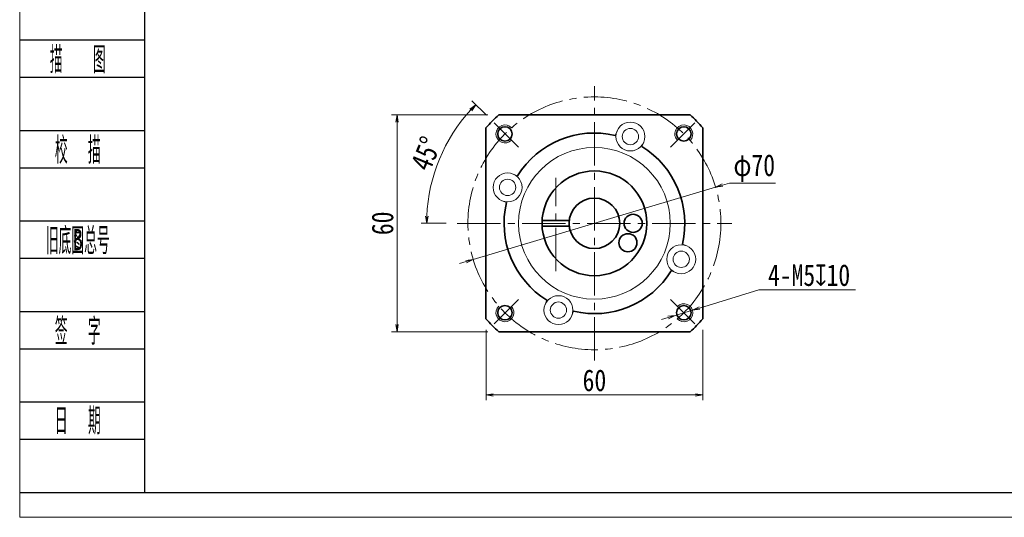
# Model space of a CAD drawing. Header units: millimetres. Extents: x -19 to 570, y -6 to 404.
# Tile 1 of 8: x -16 to 256, y -6 to 132. Entities that reach past the tile are written whole.
import ezdxf
from ezdxf.enums import TextEntityAlignment as Align

# ---------------------------------------------------------------- set-up
doc = ezdxf.new("R2010")
doc.units = ezdxf.units.MM
doc.linetypes.add('点画线', pattern=[18, 12, -2, 2, -2])
doc.layers.add('2细线层', color=4, linetype='Continuous')
doc.layers.add('6文字层', color=3, linetype='Continuous')
for name, color, linetype, lineweight in [('EB0_1', 7, 'Continuous', 35), ('中心线层', 1, '点画线', 18), ('图框_外框线', 7, 'Continuous', 18), ('尺寸线层', 3, 'Continuous', 18), ('粗实线层', 7, 'Continuous', 35), ('细实线层', 7, 'Continuous', 18)]:
    doc.layers.add(name, color=color, linetype=linetype, lineweight=lineweight)
doc.styles.add('PC_TEXTSTYLE', font='ISOCP.SHX', dxfattribs={"width": 0.707, "bigfont": 'GBCBIG.SHX'})
doc.styles.get("Standard").update_dxf_attribs({"font": 'SimSun.ttf'})
doc.styles.add('宋体', font='SimSun.ttf', dxfattribs={"width": 0.8})
doc.dimstyles.new('A水平标注$0', dxfattribs={"dimtxt": 3.5, "dimasz": 2, "dimexe": 1.5, "dimexo": 3, "dimgap": 1.1, "dimtad": 1, "dimtoh": 1, "dimdec": 4, "dimdsep": 46, "dimtxsty": '宋体', "dimblk": 'OPEN', "dimcen": 3, "dimclrd": 3, "dimclre": 3, "dimclrt": 6, "dimadec": 0, "dimazin": 0, "dimtm": 1e-09, "dimtfac": 1, "dimtdec": 4, "dimtix": 1, "dimtmove": 0, "dimatfit": 3, "dimldrblk": 'OPEN', "dimfxl": 0, "dimlwd": 13, "dimlwe": 13, "dimarcsym": 0})
doc.dimstyles.new('D直径标注φ25', dxfattribs={"dimtxt": 3.5, "dimasz": 2, "dimexe": 1, "dimexo": 3, "dimtad": 1, "dimtoh": 1, "dimdec": 1, "dimdsep": 46, "dimtxsty": '宋体', "dimblk": 'OPEN', "dimcen": 3, "dimclrd": 3, "dimclre": 3, "dimclrt": 130, "dimadec": 0, "dimazin": 0, "dimtm": 1e-09, "dimtfac": 1, "dimtdec": 1, "dimtmove": 0, "dimatfit": 0, "dimldrblk": 'OPEN', "dimfxl": 0, "dimlwd": 13, "dimlwe": 13, "dimarcsym": 0})
doc.dimstyles.new('螺孔(M8-7H)', dxfattribs={"dimtxt": 3.5, "dimasz": 2, "dimexe": 1.25, "dimexo": 3, "dimtad": 1, "dimtoh": 1, "dimdec": 4, "dimdsep": 46, "dimtxsty": '宋体', "dimblk": 'OPEN', "dimcen": 3, "dimclrd": 3, "dimclre": 3, "dimclrt": 2, "dimadec": 0, "dimazin": 0, "dimtm": 1e-09, "dimtfac": 1, "dimtdec": 4, "dimtmove": 0, "dimatfit": 3, "dimldrblk": 'OPEN', "dimfxl": 0, "dimlwd": 9, "dimlwe": 9, "dimarcsym": 0})

# ---------------------------------------------------------------- blocks, each defined once
blk = doc.blocks.new('_Open')
at = {"color": 0, "linetype": 'ByBlock', "lineweight": -2}
for p, q in [((-1, 0.17), (0, 0)), ((-1, -0.17), (0, 0)), ((0, 0), (-1, 0))]:
    blk.add_line(p, q, dxfattribs=at)
blk = doc.blocks.new('*D7')
at = {"layer": 'Defpoints', "color": 0, "transparency": 16777216}
for p in [(116.24, 105.57), (88.08, 45.57), (116.24, 45.57)]:
    blk.add_point(p, dxfattribs=at)
at = {"layer": '尺寸线层', "color": 3, "lineweight": 13, "transparency": 16777216}
for p, q in [((113.24, 105.57), (86.58, 105.57)), ((88.08, 103.57), (88.08, 47.57)), ((113.24, 45.57), (86.58, 45.57))]:
    blk.add_line(p, q, dxfattribs=at)
at = {"layer": '尺寸线层', "color": 3, "lineweight": 13, "transparency": 16777216, "xscale": 2, "yscale": 2, "zscale": 2}
for p, rotation in [((88.08, 105.57), 90), ((88.08, 45.57), 270)]:
    blk.add_blockref('_Open', p, dxfattribs=dict(at, rotation=rotation))
at = {"layer": '尺寸线层', "color": 6, "transparency": 16777216, "insert": (84.08, 75.57), "char_height": 6, "attachment_point": 5, "rotation": 90, "style": '宋体', "bg_fill": 3, "box_fill_scale": 1.1, "bg_fill_color": 256, "bg_fill_true_color": 13158600, "bg_fill_transparency": 0}
blk.add_mtext('60', dxfattribs=at)
blk = doc.blocks.new('*D8')
at = {"layer": 'Defpoints', "color": 0, "transparency": 16777216}
for p in [(114.92, 103.35), (102.5, 98.78), (121.66, 96.61), (104.7, 75.57), (180.7, 75.57)]:
    blk.add_point(p, dxfattribs=at)
at = {"layer": '尺寸线层', "color": 3, "lineweight": 13, "transparency": 16777216}
for p, q in [((112.8, 105.47), (108.81, 109.45)), ((101.7, 75.57), (94.78, 75.57))]:
    blk.add_line(p, q, dxfattribs=at)
blk.add_arc((142.7, 75.57), 46.42, 137.4688, 177.5312, dxfattribs=at)
at = {"layer": '尺寸线层', "color": 3, "lineweight": 13, "transparency": 16777216, "xscale": 2, "yscale": 2, "zscale": 2}
for p, rotation in [((109.87, 108.39), 46.23442076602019), ((96.28, 75.57), 268.765579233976)]:
    blk.add_blockref('_Open', p, dxfattribs=dict(at, rotation=rotation))
at = {"layer": '尺寸线层', "color": 6, "transparency": 16777216, "insert": (96.11, 94.86), "char_height": 6, "attachment_point": 5, "rotation": 67.5, "style": '宋体', "bg_fill": 3, "box_fill_scale": 1.1, "bg_fill_color": 256, "bg_fill_true_color": 13158600, "bg_fill_transparency": 0}
blk.add_mtext('45°', dxfattribs=at)
blk = doc.blocks.new('*D9')
at = {"layer": 'Defpoints', "color": 0, "transparency": 16777216}
for p in [(176.23, 85.58), (109.16, 65.56)]:
    blk.add_point(p, dxfattribs=at)
at = {"layer": '尺寸线层', "color": 3, "lineweight": 13, "transparency": 16777216}
for p, q in [((109.16, 65.56), (176.23, 85.58)), ((178.15, 86.15), (180.07, 86.72)), ((180.07, 86.72), (192.79, 86.72)), ((107.24, 64.99), (105.32, 64.42))]:
    blk.add_line(p, q, dxfattribs=at)
at = {"layer": '尺寸线层', "color": 3, "lineweight": 13, "transparency": 16777216, "xscale": 2, "yscale": 2, "zscale": 2}
for p, rotation in [((176.23, 85.58), 196.6144069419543), ((109.16, 65.56), 16.61440694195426)]:
    blk.add_blockref('_Open', p, dxfattribs=dict(at, rotation=rotation))
at = {"layer": '尺寸线层', "color": 130, "transparency": 16777216, "insert": (186.93, 90.85), "char_height": 6, "attachment_point": 5, "style": '宋体'}
blk.add_mtext('φ70', dxfattribs=at)
blk = doc.blocks.new('*D32')
at = {"layer": 'Defpoints', "color": 0, "transparency": 16777216}
for p in [(112.7, 49.11), (172.7, 49.11), (172.7, 28.08)]:
    blk.add_point(p, dxfattribs=at)
at = {"layer": '尺寸线层', "color": 3, "lineweight": 13, "transparency": 16777216}
for p, q in [((112.7, 46.11), (112.7, 26.58)), ((172.7, 46.11), (172.7, 26.58)), ((114.7, 28.08), (170.7, 28.08))]:
    blk.add_line(p, q, dxfattribs=at)
at = {"layer": '尺寸线层', "color": 3, "lineweight": 13, "transparency": 16777216, "xscale": 2, "yscale": 2, "zscale": 2, "rotation": 180}
blk.add_blockref('_Open', (112.7, 28.08), dxfattribs=at)
at = {"layer": '尺寸线层', "color": 3, "lineweight": 13, "transparency": 16777216, "xscale": 2, "yscale": 2, "zscale": 2}
blk.add_blockref('_Open', (172.7, 28.08), dxfattribs=at)
at = {"layer": '尺寸线层', "color": 6, "transparency": 16777216, "insert": (142.7, 32.08), "char_height": 6, "attachment_point": 5, "style": '宋体', "bg_fill": 3, "box_fill_scale": 1.1, "bg_fill_color": 256, "bg_fill_true_color": 13158600, "bg_fill_transparency": 0}
blk.add_mtext('60', dxfattribs=at)
blk = doc.blocks.new('*D35')
at = {"color": 3, "lineweight": 9, "transparency": 16777216}
for p, q in [((188.21, 57.14), (171.75, 52.13)), ((214.97, 57.14), (188.21, 57.14)), ((163.14, 49.51), (161.23, 48.93)), ((165.05, 50.09), (169.84, 51.55))]:
    blk.add_line(p, q, dxfattribs=at)
at = {"layer": 'Defpoints', "color": 0, "transparency": 16777216}
for p in [(165.05, 50.09), (169.84, 51.55)]:
    blk.add_point(p, dxfattribs=at)
at = {"color": 3, "lineweight": 9, "transparency": 16777216, "xscale": 2, "yscale": 2, "zscale": 2}
for p, rotation in [((169.84, 51.55), 196.9277849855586), ((165.05, 50.09), 16.92778498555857)]:
    blk.add_blockref('_Open', p, dxfattribs=dict(at, rotation=rotation))
at = {"color": 2, "transparency": 16777216, "insert": (202.09, 61.2), "char_height": 6, "attachment_point": 5, "style": '宋体', "bg_fill": 3, "box_fill_scale": 1.1, "bg_fill_color": 256, "bg_fill_true_color": 13158600, "bg_fill_transparency": 0}
blk.add_mtext('4-M5{\\famgdt|b0|i0|c0|p0;x}{10}', dxfattribs=at)

msp = doc.modelspace()

# ---------------------------------------------------------------- linework, layer by layer
at = {"layer": '2细线层'}
for p, q in [((-16.33436, 126.3258), (18.15655, 126.3258)), ((-16.33436, 116.01312), (18.15655, 116.01312)), ((-16.33436, 101.28072), (18.15655, 101.28072)), ((-16.33436, 90.96804), (18.15655, 90.96804)), ((-16.33436, 76.23564), (18.15655, 76.23564)), ((-16.33436, 65.92296), (18.15655, 65.92296)), ((-16.33436, 51.19056), (18.15655, 51.19056)), ((-16.33436, 40.87788), (18.15655, 40.87788)), ((-16.33436, 26.14548), (18.15655, 26.14548)), ((-16.33436, 15.8328), (18.15655, 15.8328)), ((-16.33436, 1.1004), (18.15655, 1.1004))]:
    msp.add_line(p, q, dxfattribs=at)
at = {"layer": 'EB0_1', "linetype": 'Continuous', "lineweight": 35}
for p, q in [((169.15261, 105.56952), (116.23758, 105.56952)), ((112.6951, 102.02704), (112.6951, 49.11201)), ((172.6951, 49.11201), (172.6951, 102.02704)), ((116.23758, 45.56952), (169.15261, 45.56952))]:
    msp.add_line(p, q, dxfattribs=at)
at = {"layer": 'EB0_1'}
for p, q in [((128.2145, 76.31952), (135.73539, 76.31952)), ((128.2145, 74.81952), (135.73539, 74.81952))]:
    msp.add_line(p, q, dxfattribs=at)
for centre, radius in [((142.6951, 75.56952), 14.5), ((142.6951, 75.56952), 7), ((153.41524, 75.56952), 2.5), ((151.97902, 70.20945), 2.5)]:
    msp.add_circle(centre, radius, dxfattribs=at)
for radius, start, end in [(40, 131.4096221, 138.5903779), (40, 41.4096221, 48.5903779), (25, 76.7068962, 148.2931038), (25, 346.7068962, 58.2931038), (25, 166.7068962, 238.2931038), (25, 256.7068962, 328.2931038), (40, 221.4096221, 228.5903779), (40, 311.4096221, 318.5903779)]:
    msp.add_arc((142.6951, 75.56952), radius, start, end, dxfattribs=at)
at = {"layer": '中心线层'}
for p, q in [((142.6951, 37.56952), (142.6951, 113.56952)), ((131.97495, 62.31952), (131.97495, 88.13952)), ((104.6951, 75.56952), (180.6951, 75.56952))]:
    msp.add_line(p, q, dxfattribs=at)
at = {"layer": '中心线层', "linetype": '点画线', "lineweight": 18}
for p, q in [((121.65521, 96.60941), (114.91837, 103.34625)), ((163.73498, 96.60941), (170.47182, 103.34625)), ((121.65521, 54.52964), (114.91837, 47.7928)), ((163.73498, 54.52964), (170.47182, 47.7928))]:
    msp.add_line(p, q, dxfattribs=at)
msp.add_circle((142.6951, 75.56952), 35, dxfattribs=at)
at = {"layer": '粗实线层'}
for centre in [(117.94636, 100.31826), (167.44383, 100.31826), (117.94636, 50.82079), (167.44383, 50.82079)]:
    msp.add_circle(centre, 2, dxfattribs=at)
at = {"layer": '粗实线层', "lineweight": 18}
for centre, start, end in [((117.94636, 100.31826), 42.9532869, 315), ((167.44383, 100.31826), 312.9532869, 225), ((117.94636, 50.82079), 132.9532869, 45), ((167.44383, 50.82079), 222.9532869, 135)]:
    msp.add_arc(centre, 2.5, start, end, dxfattribs=at)
at = {"layer": '细实线层'}
for p, q in [((148.94935, 101.12112), (148.44341, 99.89969)), ((156.34038, 98.05966), (155.83445, 96.83822)), ((120.20496, 89.21481), (121.4264, 88.70887)), ((117.1435, 81.82377), (118.36493, 81.31784)), ((168.2467, 69.31527), (167.02526, 69.82121)), ((165.18523, 61.92424), (163.96379, 62.43017)), ((129.04981, 53.07939), (129.55574, 54.30083)), ((136.44084, 50.01792), (136.94678, 51.23936))]:
    msp.add_line(p, q, dxfattribs=at)
for centre, radius in [((152.64486, 99.59039), 4), ((152.64486, 99.59039), 2.25), ((142.6951, 75.56952), 21), ((118.67423, 85.51929), 4), ((118.67423, 85.51929), 2.25), ((166.71596, 65.61975), 4), ((166.71596, 65.61975), 2.25), ((132.74533, 51.54866), 4), ((132.74533, 51.54866), 2.25)]:
    msp.add_circle(centre, radius, dxfattribs=at)

# ---------------------------------------------------------------- texts
at = {"layer": '6文字层', "color": 3, "style": 'PC_TEXTSTYLE'}
for s, width, p in [('描   图', 0.6667, (-0.25895, 121.16946)), ('校  描', 0.667, (-0.25895, 96.12438)), ('旧底图总号', 0.667, (-0.25895, 71.0793)), ('签  字', 0.667, (-0.25895, 46.03422)), ('日  期', 0.667, (-0.24976, 21.13618))]:
    msp.add_text(s, height=7.3662, dxfattribs=dict(at, width=width)).set_placement(p, align=Align.MIDDLE)
at = {"layer": '6文字层', "width": 0.707}
msp.add_text('B', height=5.89296, dxfattribs=at).set_placement((-0.25895, 71.0793), align=Align.MIDDLE)

# ---------------------------------------------------------------- next in the draw order: dimensions: what is measured, and where the dimension line sits
at = {"layer": '尺寸线层'}
dim = msp.add_linear_dim(base=(88.07686, 45.56952), p1=(116.23758, 105.56952), p2=(116.23758, 45.56952), angle=270, dimstyle='A水平标注$0', override={"dimtxt": 6, "dimgap": 1, "dimblk": 'Open', "dimtfill": 1, "dimtfillclr": 256}, dxfattribs=at)
dim.commit()
dim.dimension.update_dxf_attribs({"geometry": '*D7', "text_midpoint": (84.07686, 75.56952)})

# ---------------------------------------------------------------- next in the draw order: dimensions: what is measured, and where the dimension line sits
dim = msp.add_angular_dim_2l(base=(102.49532, 98.77888), line1=((121.65521, 96.60941), (114.91837, 103.34625)), line2=((104.6951, 75.56952), (180.6951, 75.56952)), dimstyle='A水平标注$0', override={"dimtxt": 6, "dimgap": 1, "dimblk": 'Open', "dimtfill": 1, "dimtfillclr": 256}, dxfattribs=at)
dim.commit()
dim.dimension.update_dxf_attribs({"geometry": '*D8', "text_midpoint": (96.11429, 94.86393)})

# ---------------------------------------------------------------- next in the draw order: linework, layer by layer
at = {"layer": '图框_外框线', "color": 3}
msp.add_lwpolyline([(-16.33436, -5.79778), (563.11297, -5.79778), (563.11297, 403.95427), (-16.33436, 403.95427)], close=True, dxfattribs=at)
at = {"layer": '图框_外框线', "color": 3, "lineweight": 25}
msp.add_lwpolyline([(18.15655, 1.1004), (556.21479, 1.1004), (556.21479, 397.05608), (18.15655, 397.05608)], close=True, dxfattribs=at)

# ---------------------------------------------------------------- next in the draw order: dimensions: what is measured, and where the dimension line sits
at = {"layer": '尺寸线层'}
dim = msp.add_diameter_dim_2p(p1=(109.15632, 65.562), p2=(176.23387, 85.57705), dimstyle='D直径标注φ25', override={"dimtxt": 6, "dimgap": 1, "dimpost": 'φ<>', "dimtfill": 0}, dxfattribs=at)
dim.commit()
dim.dimension.update_dxf_attribs({"geometry": '*D9', "text_midpoint": (186.92609, 86.72077), "dimtype": 163})

# ---------------------------------------------------------------- next in the draw order: dimensions: what is measured, and where the dimension line sits
dim = msp.add_linear_dim(base=(172.6951, 28.07873), p1=(112.6951, 49.11201), p2=(172.6951, 49.11201), dimstyle='A水平标注$0', override={"dimtxt": 6, "dimgap": 1, "dimblk": 'Open', "dimtfill": 1, "dimtfillclr": 256}, dxfattribs=at)
dim.commit()
dim.dimension.update_dxf_attribs({"geometry": '*D32', "text_midpoint": (142.6951, 32.07873)})

# ---------------------------------------------------------------- next in the draw order: dimensions: what is measured, and where the dimension line sits
dim = msp.add_diameter_dim_2p(p1=(165.05215, 50.09287), p2=(169.83551, 51.5487), text='4-M<>{\\famgdt|b0|i0|c0|p0;x}{10}', dimstyle='螺孔(M8-7H)', override={"dimtxt": 6, "dimgap": 1, "dimtad": 1, "dimtih": 0, "dimtoh": 1, "dimdec": 4, "dimlfac": 1, "dimpost": '<>', "dimcen": 0, "dimse1": 0, "dimse2": 0, "dimsd1": 0, "dimsd2": 0, "dimtix": 0, "dimtofl": 1, "dimatfit": 3, "dimtvp": 0.1})
dim.commit()
dim.dimension.update_dxf_attribs({"geometry": '*D35', "text_midpoint": (202.08618, 57.13986), "dimtype": 163})

doc.saveas('drawing.dxf')
